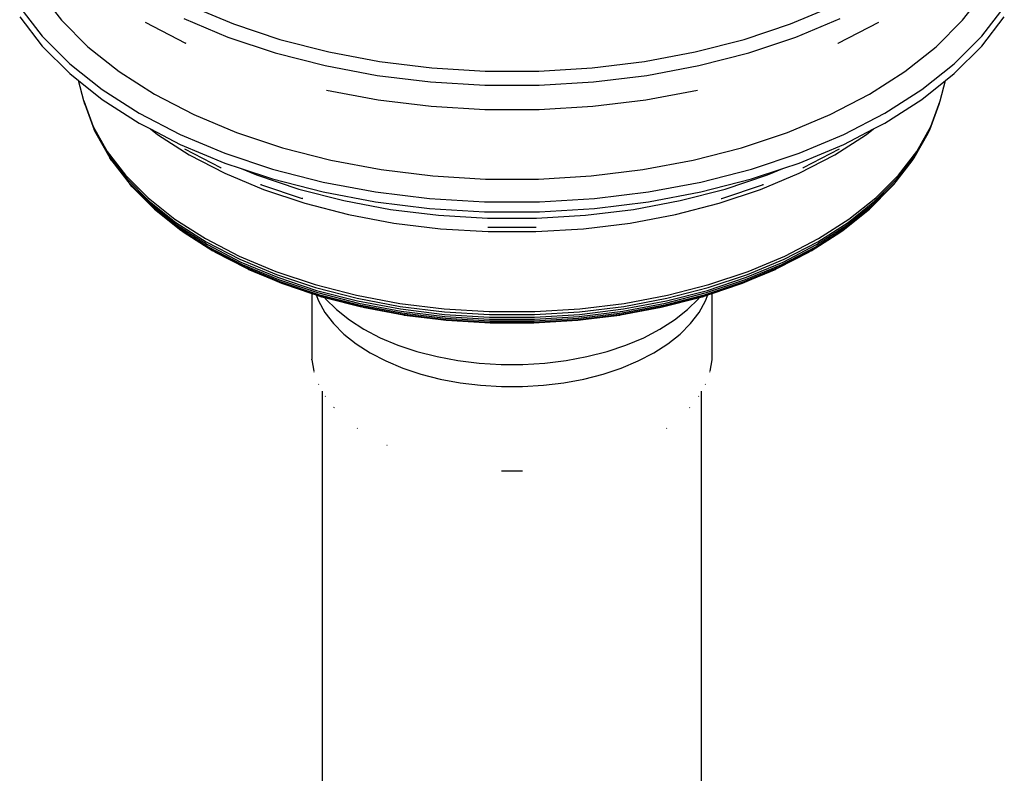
# Model space of a CAD drawing. Extents: x -15981 to -11679, y 2285 to 5601.
# Tile 26 of 103: x -14696 to -14673, y 3418 to 3435. Entities that reach past the tile are written whole.
import ezdxf

# ---------------------------------------------------------------- set-up
doc = ezdxf.new("R2010")
doc.units = 0
doc.header["$MEASUREMENT"] = 0
doc.layers.add('TANK', color=2, linetype='CONTINUOUS')
doc.layers.add('TANK-SLOPE', color=2, linetype='CONTINUOUS')

# ---------------------------------------------------------------- blocks, each defined once
blk = doc.blocks.new('A$C3406478A')
at = {"layer": 'TANK'}
for p, q in [((-7.728, 94.507), (-7.218, 93.846)), ((14.145, 93.846), (14.656, 94.507)), ((-8.208, 94.159), (-7.675, 93.469)), ((-4.166, 94.189), (-3.14, 93.758)), ((10.067, 93.758), (11.094, 94.189)), ((14.603, 93.469), (15.135, 94.159)), ((-8.208, 93.924), (-7.675, 93.234)), ((-7.218, 93.846), (-6.59, 93.218)), ((-4.317, 93.885), (-3.27, 93.446)), ((10.197, 93.446), (11.244, 93.885)), ((13.518, 93.218), (14.145, 93.846)), ((14.603, 93.234), (15.135, 93.924)), ((-5.229, 93.799), (-4.273, 93.301)), ((-3.14, 93.758), (-2.041, 93.392)), ((8.968, 93.392), (10.067, 93.758)), ((11.2, 93.301), (12.157, 93.799)), ((-7.675, 93.469), (-7.021, 92.815)), ((-3.27, 93.446), (-2.149, 93.072)), ((-2.041, 93.392), (-0.881, 93.094)), ((7.809, 93.094), (8.968, 93.392)), ((9.077, 93.072), (10.197, 93.446)), ((13.949, 92.815), (14.603, 93.469)), ((-7.675, 93.234), (-7.021, 92.58)), ((-6.59, 93.218), (-5.853, 92.632)), ((-4.258, 93.295), (-4.273, 93.301)), ((11.185, 93.295), (11.2, 93.301)), ((12.78, 92.632), (13.518, 93.218)), ((13.949, 92.58), (14.603, 93.234)), ((-2.149, 93.072), (-0.967, 92.768)), ((-0.881, 93.094), (0.326, 92.867)), ((6.602, 92.867), (7.809, 93.094)), ((7.894, 92.768), (9.077, 93.072)), ((-7.021, 92.815), (-6.252, 92.203)), ((-0.967, 92.768), (0.264, 92.538)), ((0.326, 92.867), (1.567, 92.715)), ((1.567, 92.715), (2.829, 92.639)), ((4.098, 92.639), (5.361, 92.715)), ((5.361, 92.715), (6.602, 92.867)), ((6.664, 92.538), (7.894, 92.768)), ((13.18, 92.203), (13.949, 92.815)), ((-7.021, 92.58), (-6.815, 92.416)), ((-5.853, 92.632), (-5.013, 92.094)), ((0.264, 92.538), (1.53, 92.382)), ((2.829, 92.639), (4.098, 92.639)), ((5.398, 92.382), (6.664, 92.538)), ((11.941, 92.094), (12.78, 92.632)), ((13.743, 92.416), (13.949, 92.58)), ((-6.815, 92.416), (-6.252, 91.968)), ((-6.69, 91.935), (-6.815, 92.416)), ((1.53, 92.382), (2.817, 92.304)), ((2.817, 92.304), (4.111, 92.304)), ((4.111, 92.304), (5.398, 92.382)), ((13.18, 91.968), (13.743, 92.416)), ((13.618, 91.935), (13.743, 92.416)), ((-6.252, 92.203), (-5.376, 91.642)), ((-5.013, 92.094), (-4.08, 91.609)), ((-0.933, 92.187), (0.288, 91.958)), ((6.639, 91.958), (7.861, 92.187)), ((11.008, 91.609), (11.941, 92.094)), ((12.304, 91.642), (13.18, 92.203)), ((-6.662, 91.851), (-6.69, 91.935)), ((-6.69, 91.935), (-6.466, 91.327)), ((-6.662, 91.851), (-6.439, 91.245)), ((-6.252, 91.968), (-5.376, 91.407)), ((0.288, 91.958), (1.544, 91.804)), ((1.544, 91.804), (2.822, 91.726)), ((4.106, 91.726), (5.383, 91.804)), ((5.383, 91.804), (6.639, 91.958)), ((12.304, 91.407), (13.18, 91.968)), ((13.367, 91.245), (13.59, 91.851)), ((13.394, 91.327), (13.618, 91.935)), ((13.59, 91.851), (13.618, 91.935)), ((-5.376, 91.642), (-4.404, 91.136)), ((-4.08, 91.609), (-3.065, 91.183)), ((2.822, 91.726), (4.106, 91.726)), ((9.993, 91.183), (11.008, 91.609)), ((11.332, 91.136), (12.304, 91.642)), ((-6.466, 91.327), (-6.134, 90.736)), ((-5.376, 91.407), (-5.106, 91.266)), ((12.033, 91.266), (12.304, 91.407)), ((13.062, 90.736), (13.394, 91.327)), ((-6.401, 91.167), (-6.439, 91.245)), ((-6.439, 91.245), (-6.108, 90.655)), ((-6.401, 91.167), (-6.071, 90.58)), ((-5.106, 91.266), (-4.404, 90.901)), ((-5.106, 91.266), (-4.944, 91.138)), ((-4.944, 91.138), (-4.187, 90.652)), ((-4.404, 91.136), (-3.345, 90.692)), ((-3.065, 91.183), (-1.979, 90.821)), ((8.906, 90.821), (9.993, 91.183)), ((10.273, 90.692), (11.332, 91.136)), ((11.114, 90.652), (11.872, 91.138)), ((11.332, 90.901), (12.033, 91.266)), ((11.872, 91.138), (12.033, 91.266)), ((12.999, 90.58), (13.329, 91.167)), ((13.035, 90.655), (13.367, 91.245)), ((13.329, 91.167), (13.367, 91.245)), ((-4.404, 90.901), (-3.345, 90.457)), ((-1.979, 90.821), (-0.832, 90.526)), ((7.76, 90.526), (8.906, 90.821)), ((10.273, 90.457), (11.332, 90.901)), ((-6.134, 90.736), (-5.696, 90.169)), ((-6.108, 90.655), (-5.671, 90.089)), ((-6.024, 90.511), (-6.071, 90.58)), ((-6.071, 90.58), (-5.636, 90.016)), ((-4.301, 90.793), (-3.447, 90.349)), ((-4.187, 90.652), (-3.345, 90.215)), ((-3.345, 90.692), (-2.212, 90.315)), ((9.14, 90.315), (10.273, 90.692)), ((10.273, 90.215), (11.114, 90.652)), ((10.375, 90.349), (11.229, 90.793)), ((12.564, 90.016), (12.999, 90.58)), ((12.599, 90.089), (13.035, 90.655)), ((12.624, 90.169), (13.062, 90.736)), ((12.951, 90.511), (12.999, 90.58)), ((-6.024, 90.511), (-5.591, 89.95)), ((-3.429, 90.34), (-3.447, 90.349)), ((-3.345, 90.457), (-2.959, 90.329)), ((-0.832, 90.526), (0.361, 90.302)), ((6.567, 90.302), (7.76, 90.526)), ((9.887, 90.329), (10.273, 90.457)), ((10.356, 90.34), (10.375, 90.349)), ((12.519, 89.95), (12.951, 90.511)), ((-5.696, 90.169), (-5.158, 89.63)), ((-3.345, 90.215), (-2.429, 89.83)), ((-2.959, 90.329), (-2.212, 90.08)), ((-2.959, 90.329), (-2.597, 90.177)), ((-2.597, 90.177), (-1.588, 89.841)), ((-2.212, 90.315), (-1.016, 90.007)), ((0.361, 90.302), (1.588, 90.152)), ((1.588, 90.152), (2.836, 90.076)), ((4.091, 90.076), (5.339, 90.152)), ((5.339, 90.152), (6.567, 90.302)), ((7.944, 90.007), (9.14, 90.315)), ((8.516, 89.841), (9.525, 90.177)), ((9.14, 90.08), (9.887, 90.329)), ((9.357, 89.83), (10.273, 90.215)), ((9.525, 90.177), (9.887, 90.329)), ((12.086, 89.63), (12.624, 90.169)), ((-5.671, 90.089), (-5.135, 89.553)), ((-5.636, 90.016), (-5.102, 89.482)), ((-5.537, 89.892), (-5.591, 89.95)), ((-5.591, 89.95), (-5.059, 89.418)), ((-5.537, 89.892), (-5.008, 89.363)), ((-2.501, 89.951), (-2.484, 89.947)), ((-2.476, 89.944), (-2.484, 89.947)), ((-2.476, 89.944), (-1.509, 89.62)), ((-2.212, 90.08), (-1.016, 89.772)), ((-1.016, 90.007), (0.228, 89.774)), ((2.836, 90.076), (4.091, 90.076)), ((6.7, 89.774), (7.944, 90.007)), ((7.944, 89.772), (9.14, 90.08)), ((8.436, 89.62), (9.404, 89.944)), ((9.404, 89.944), (9.412, 89.947)), ((9.412, 89.947), (9.429, 89.951)), ((11.936, 89.363), (12.465, 89.892)), ((11.987, 89.418), (12.519, 89.95)), ((12.029, 89.482), (12.564, 90.016)), ((12.062, 89.553), (12.599, 90.089)), ((12.465, 89.892), (12.519, 89.95)), ((-2.429, 89.83), (-1.448, 89.503)), ((-1.588, 89.841), (-0.524, 89.567)), ((-1.016, 89.772), (0.228, 89.539)), ((0.228, 89.774), (1.508, 89.617)), ((5.42, 89.617), (6.7, 89.774)), ((6.7, 89.539), (7.944, 89.772)), ((7.452, 89.567), (8.516, 89.841)), ((8.376, 89.503), (9.357, 89.83)), ((-5.158, 89.63), (-4.526, 89.128)), ((-5.135, 89.553), (-4.504, 89.052)), ((-5.102, 89.482), (-4.473, 88.982)), ((-5.059, 89.418), (-4.434, 88.921)), ((-1.494, 89.617), (-1.509, 89.62)), ((-1.448, 89.503), (-0.414, 89.237)), ((-0.524, 89.567), (0.584, 89.359)), ((0.228, 89.539), (1.508, 89.382)), ((1.508, 89.617), (2.81, 89.538)), ((2.81, 89.538), (4.118, 89.538)), ((4.118, 89.538), (5.42, 89.617)), ((5.42, 89.382), (6.7, 89.539)), ((6.344, 89.359), (7.452, 89.567)), ((7.341, 89.237), (8.376, 89.503)), ((8.422, 89.617), (8.436, 89.62)), ((11.362, 88.921), (11.987, 89.418)), ((11.401, 88.982), (12.029, 89.482)), ((11.432, 89.052), (12.062, 89.553)), ((11.453, 89.128), (12.086, 89.63)), ((-5.008, 89.363), (-4.387, 88.869)), ((-0.414, 89.237), (0.664, 89.035)), ((0.584, 89.359), (1.723, 89.219)), ((1.508, 89.382), (2.81, 89.303)), ((1.723, 89.219), (2.881, 89.149)), ((2.81, 89.303), (4.118, 89.303)), ((4.046, 89.149), (5.205, 89.219)), ((4.118, 89.303), (5.42, 89.382)), ((5.205, 89.219), (6.344, 89.359)), ((6.264, 89.035), (7.341, 89.237)), ((11.314, 88.869), (11.936, 89.363)), ((-4.526, 89.128), (-3.806, 88.666)), ((-4.504, 89.052), (-3.786, 88.591)), ((-4.473, 88.982), (-3.758, 88.524)), ((0.664, 89.035), (1.771, 88.899)), ((2.881, 89.149), (4.046, 89.149)), ((2.892, 88.938), (4.035, 88.938)), ((5.156, 88.899), (6.264, 89.035)), ((10.686, 88.524), (11.401, 88.982)), ((10.713, 88.591), (11.432, 89.052)), ((10.733, 88.666), (11.453, 89.128)), ((-4.434, 88.921), (-3.722, 88.465)), ((-4.332, 88.826), (-4.387, 88.869)), ((-4.387, 88.869), (-3.679, 88.415)), ((-4.332, 88.826), (-3.63, 88.375)), ((1.771, 88.899), (2.898, 88.831)), ((2.898, 88.831), (4.03, 88.831)), ((4.03, 88.831), (5.156, 88.899)), ((10.557, 88.375), (11.26, 88.826)), ((10.607, 88.415), (11.314, 88.869)), ((10.65, 88.465), (11.362, 88.921)), ((11.26, 88.826), (11.314, 88.869)), ((-3.806, 88.666), (-3.006, 88.25)), ((-3.786, 88.591), (-2.988, 88.177)), ((-3.758, 88.524), (-2.963, 88.111)), ((9.891, 88.111), (10.686, 88.524)), ((9.916, 88.177), (10.713, 88.591)), ((9.934, 88.25), (10.733, 88.666)), ((-3.722, 88.465), (-2.932, 88.054)), ((-3.679, 88.415), (-2.893, 88.007)), ((-3.574, 88.346), (-3.63, 88.375)), ((-3.574, 88.346), (-2.849, 87.97)), ((-3.006, 88.25), (-2.135, 87.885)), ((9.063, 87.885), (9.934, 88.25)), ((9.777, 87.97), (10.501, 88.346)), ((9.821, 88.007), (10.607, 88.415)), ((9.859, 88.054), (10.65, 88.465)), ((10.557, 88.375), (10.501, 88.346)), ((-2.988, 88.177), (-2.12, 87.812)), ((-2.963, 88.111), (-2.099, 87.748)), ((-2.932, 88.054), (-2.071, 87.693)), ((-2.893, 88.007), (-2.038, 87.648)), ((8.966, 87.648), (9.821, 88.007)), ((8.999, 87.693), (9.859, 88.054)), ((9.026, 87.748), (9.891, 88.111)), ((9.048, 87.812), (9.916, 88.177)), ((-2.849, 87.97), (-2, 87.613)), ((-2.799, 87.943), (-1.957, 87.59)), ((-2.135, 87.885), (-1.203, 87.575)), ((-2.12, 87.812), (-1.191, 87.503)), ((8.118, 87.503), (9.048, 87.812)), ((8.131, 87.575), (9.063, 87.885)), ((8.884, 87.59), (9.727, 87.943)), ((8.927, 87.613), (9.777, 87.97)), ((-2.099, 87.748), (-1.173, 87.439)), ((-2.071, 87.693), (-1.15, 87.386)), ((-2.038, 87.648), (-1.122, 87.343)), ((-2, 87.613), (-1.09, 87.31)), ((-1.957, 87.59), (-1.283, 87.365)), ((-1.203, 87.575), (-0.22, 87.322)), ((7.148, 87.322), (8.131, 87.575)), ((8.018, 87.31), (8.927, 87.613)), ((8.05, 87.343), (8.966, 87.648)), ((8.078, 87.386), (8.999, 87.693)), ((8.1, 87.439), (9.026, 87.748)), ((8.211, 87.365), (8.884, 87.59)), ((-1.283, 87.365), (-1.181, 87.331)), ((-1.283, 87.365), (-1.283, 85.807)), ((-1.191, 87.503), (-0.21, 87.251)), ((-1.181, 87.331), (-1.054, 87.289)), ((-1.181, 87.331), (-1.127, 87.187)), ((-1.173, 87.439), (-0.196, 87.188)), ((-1.15, 87.386), (-0.178, 87.136)), ((-1.122, 87.343), (-0.156, 87.094)), ((-1.09, 87.31), (-0.131, 87.064)), ((-0.22, 87.322), (0.803, 87.13)), ((6.125, 87.13), (7.148, 87.322)), ((7.059, 87.064), (8.018, 87.31)), ((7.084, 87.094), (8.05, 87.343)), ((7.106, 87.136), (8.078, 87.386)), ((7.124, 87.188), (8.1, 87.439)), ((7.138, 87.251), (8.118, 87.503)), ((7.982, 87.289), (8.108, 87.331)), ((8.055, 87.187), (8.108, 87.331)), ((8.108, 87.331), (8.211, 87.365)), ((8.211, 85.807), (8.211, 87.365)), ((-1.127, 87.187), (-0.974, 86.914)), ((-1.054, 87.289), (-0.979, 87.27)), ((-0.979, 87.27), (-0.103, 87.045)), ((-0.979, 87.27), (-0.957, 87.241)), ((-0.957, 87.241), (-0.698, 86.982)), ((-0.21, 87.251), (0.81, 87.059)), ((-0.196, 87.188), (0.82, 86.998)), ((-0.178, 87.136), (0.834, 86.946)), ((-0.156, 87.094), (0.849, 86.906)), ((0.803, 87.13), (1.856, 87.001)), ((5.072, 87.001), (6.125, 87.13)), ((6.078, 86.906), (7.084, 87.094)), ((6.094, 86.946), (7.106, 87.136)), ((6.107, 86.998), (7.124, 87.188)), ((6.117, 87.059), (7.138, 87.251)), ((7.03, 87.045), (7.907, 87.27)), ((7.625, 86.982), (7.885, 87.241)), ((7.885, 87.241), (7.907, 87.27)), ((7.901, 86.914), (8.055, 87.187)), ((7.907, 87.27), (7.982, 87.289)), ((-0.974, 86.914), (-0.771, 86.651)), ((-0.698, 86.982), (-0.392, 86.739)), ((-0.131, 87.064), (0.867, 86.876)), ((-0.072, 87.037), (-0.103, 87.045)), ((-0.072, 87.037), (0.888, 86.859)), ((0.81, 87.059), (1.86, 86.93)), ((0.82, 86.998), (1.866, 86.869)), ((0.834, 86.946), (1.874, 86.819)), ((0.849, 86.906), (1.884, 86.779)), ((0.867, 86.876), (1.895, 86.75)), ((0.888, 86.859), (1.907, 86.734)), ((0.91, 86.853), (1.921, 86.729)), ((1.856, 87.001), (2.926, 86.936)), ((1.86, 86.93), (2.927, 86.866)), ((1.866, 86.869), (2.929, 86.805)), ((2.926, 86.936), (4.002, 86.936)), ((2.927, 86.866), (4, 86.866)), ((3.998, 86.805), (5.061, 86.869)), ((4, 86.866), (5.068, 86.93)), ((4.002, 86.936), (5.072, 87.001)), ((5.007, 86.729), (6.017, 86.853)), ((5.021, 86.734), (6.04, 86.859)), ((5.033, 86.75), (6.06, 86.876)), ((5.044, 86.779), (6.078, 86.906)), ((5.054, 86.819), (6.094, 86.946)), ((5.061, 86.869), (6.107, 86.998)), ((5.068, 86.93), (6.117, 87.059)), ((6.04, 86.859), (6.999, 87.037)), ((6.06, 86.876), (7.059, 87.064)), ((6.999, 87.037), (7.03, 87.045)), ((7.32, 86.739), (7.625, 86.982)), ((7.699, 86.651), (7.901, 86.914)), ((-0.771, 86.651), (-0.523, 86.402)), ((-0.392, 86.739), (-0.045, 86.516)), ((1.874, 86.819), (2.932, 86.754)), ((1.884, 86.779), (2.935, 86.715)), ((1.895, 86.75), (2.939, 86.687)), ((1.907, 86.734), (2.943, 86.671)), ((1.921, 86.729), (2.948, 86.666)), ((2.929, 86.805), (3.998, 86.805)), ((2.932, 86.754), (3.996, 86.754)), ((2.935, 86.715), (3.993, 86.715)), ((2.939, 86.687), (3.989, 86.687)), ((2.943, 86.671), (3.985, 86.671)), ((2.948, 86.666), (3.98, 86.666)), ((3.98, 86.666), (5.007, 86.729)), ((3.985, 86.671), (5.021, 86.734)), ((3.989, 86.687), (5.033, 86.75)), ((3.993, 86.715), (5.044, 86.779)), ((3.996, 86.754), (5.054, 86.819)), ((6.972, 86.516), (7.32, 86.739)), ((7.45, 86.402), (7.699, 86.651)), ((-0.523, 86.402), (-0.23, 86.17)), ((-0.045, 86.516), (0.341, 86.316)), ((6.586, 86.316), (6.972, 86.516)), ((7.158, 86.17), (7.45, 86.402)), ((-0.23, 86.17), (0.103, 85.957)), ((0.341, 86.316), (0.761, 86.139)), ((0.761, 86.139), (1.211, 85.989)), ((5.717, 85.989), (6.166, 86.139)), ((6.166, 86.139), (6.586, 86.316)), ((6.825, 85.957), (7.158, 86.17)), ((0.103, 85.957), (0.473, 85.764)), ((1.211, 85.989), (1.686, 85.867)), ((5.242, 85.867), (5.717, 85.989)), ((6.455, 85.764), (6.825, 85.957)), ((-1.282, 85.794), (-1.283, 85.807)), ((-1.282, 85.794), (-1.232, 85.521)), ((0.473, 85.764), (0.875, 85.596)), ((1.686, 85.867), (2.18, 85.775)), ((2.18, 85.775), (2.688, 85.712)), ((2.688, 85.712), (3.204, 85.681)), ((3.204, 85.681), (3.724, 85.681)), ((3.724, 85.681), (4.24, 85.712)), ((4.24, 85.712), (4.748, 85.775)), ((4.748, 85.775), (5.242, 85.867)), ((6.053, 85.596), (6.455, 85.764)), ((8.16, 85.521), (8.209, 85.794)), ((8.209, 85.794), (8.211, 85.807)), ((-1.227, 85.495), (-1.23, 85.508)), ((0.875, 85.596), (1.306, 85.452)), ((1.306, 85.452), (1.76, 85.335)), ((5.167, 85.335), (5.622, 85.452)), ((5.622, 85.452), (6.053, 85.596)), ((8.154, 85.495), (8.157, 85.508)), ((-1.118, 85.203), (-1.123, 85.215)), ((1.76, 85.335), (2.234, 85.246)), ((2.234, 85.246), (2.72, 85.187)), ((4.207, 85.187), (4.694, 85.246)), ((4.694, 85.246), (5.167, 85.335)), ((8.046, 85.203), (8.051, 85.215)), ((-1.03, 23.624), (-1.03, 85.046)), ((2.72, 85.187), (3.215, 85.157)), ((3.215, 85.157), (3.713, 85.157)), ((3.713, 85.157), (4.207, 85.187)), ((7.958, 20.143), (7.958, 85.046)), ((-0.958, 84.92), (-0.965, 84.93)), ((7.886, 84.92), (7.892, 84.93)), ((-0.748, 84.65), (-0.756, 84.658)), ((7.676, 84.65), (7.684, 84.658)), ((-0.202, 84.165), (-0.21, 84.171)), ((7.129, 84.165), (7.138, 84.171)), ((0.503, 83.759), (0.496, 83.762)), ((3.218, 83.158), (3.71, 83.158))]:
    blk.add_line(p, q, dxfattribs=at)

msp = doc.modelspace()

# ---------------------------------------------------------------- block references
at = {"layer": 'TANK-SLOPE'}
msp.add_blockref('A$C3406478A', (-14688.124, 3341.517, 0), dxfattribs=at)

doc.saveas('drawing.dxf')
